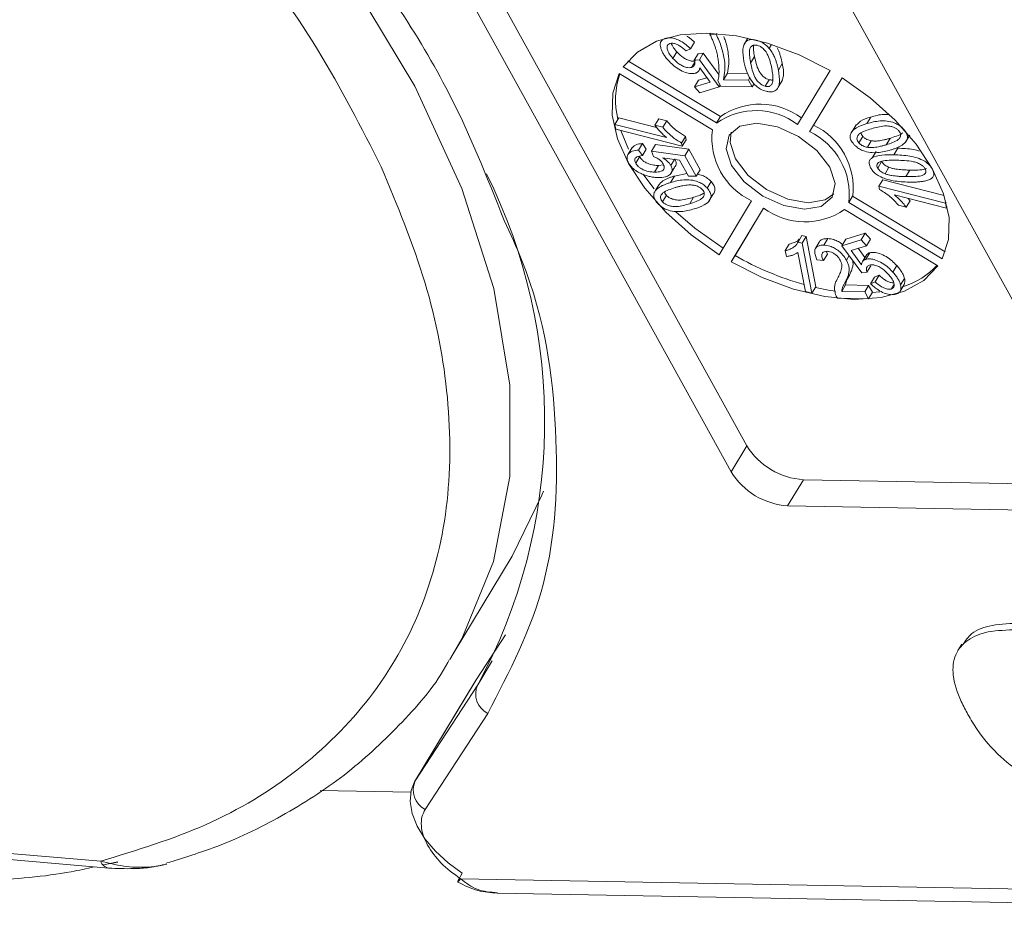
# Model space of a CAD drawing. Header units: millimetres. Extents: x 8853 to 11418, y 45 to 1005.
# Tile 85 of 256: x 9618 to 9636, y 676 to 692. Entities that reach past the tile are written whole.
import ezdxf

# ---------------------------------------------------------------- set-up
doc = ezdxf.new("R2010")
doc.units = ezdxf.units.MM

msp = doc.modelspace()

# ---------------------------------------------------------------- linework, layer by layer
at = {"color": 7, "linetype": 'Continuous', "lineweight": 15}
for p, q in [((9623.506, 698.605), (9631.36, 684.406)), ((9631.069, 683.922), (9623.215, 698.122)), ((9630.268, 697.992), (9638.122, 683.793)), ((9630.682, 692.056), (9630.671, 692.039)), ((9629.844, 691.96), (9629.846, 691.963)), ((9630.386, 691.889), (9630.313, 691.768)), ((9630.671, 692.039), (9630.787, 692.037)), ((9630.795, 692.05), (9630.787, 692.037)), ((9631.377, 691.962), (9631.314, 691.858)), ((9631.533, 691.927), (9631.532, 691.926)), ((9630.059, 691.71), (9629.986, 691.59)), ((9630.313, 691.768), (9630.23, 691.73)), ((9631.307, 691.847), (9631.304, 691.841)), ((9631.774, 691.773), (9631.817, 691.845)), ((9629.152, 691.546), (9630.869, 690.512)), ((9630.39, 691.518), (9630.333, 691.423)), ((9630.454, 691.675), (9630.382, 691.554)), ((9630.382, 691.554), (9630.477, 691.565)), ((9630.454, 691.675), (9630.55, 691.686)), ((9630.55, 691.686), (9630.477, 691.565)), ((9630.477, 691.565), (9630.846, 691.061)), ((9630.55, 691.686), (9630.839, 691.291)), ((9631.428, 691.503), (9631.501, 691.624)), ((9629.064, 691.434), (9630.797, 690.391)), ((9630.465, 691.358), (9630.492, 691.404)), ((9630.675, 691.15), (9630.485, 691.414)), ((9632.016, 691.492), (9631.943, 691.371)), ((9632.299, 690.364), (9632.901, 691.364)), ((9630.719, 690.263), (9628.987, 691.306)), ((9630.461, 691.184), (9630.388, 691.063)), ((9630.388, 691.063), (9630.675, 691.15)), ((9630.461, 691.184), (9630.617, 691.231)), ((9630.878, 691.07), (9630.821, 691.172)), ((9630.924, 691.194), (9630.996, 691.315)), ((9630.924, 691.194), (9631.387, 691.186)), ((9630.996, 691.315), (9631.373, 691.308)), ((9631.415, 691.232), (9631.387, 691.186)), ((9631.387, 691.186), (9631.457, 691.059)), ((9631.699, 691.073), (9631.772, 691.194)), ((9631.945, 691.065), (9632.018, 691.186)), ((9633.124, 691.23), (9632.521, 690.23)), ((9633.124, 691.23), (9632.594, 690.351)), ((9630.488, 690.953), (9630.388, 691.063)), ((9630.846, 691.061), (9630.488, 690.953)), ((9630.865, 691.093), (9630.846, 691.061)), ((9631.457, 691.059), (9630.878, 691.07)), ((9631.492, 691.118), (9631.457, 691.059)), ((9628.98, 690.487), (9628.907, 690.366)), ((9628.98, 690.487), (9629.683, 690.308)), ((9629.725, 690.469), (9629.652, 690.349)), ((9629.725, 690.469), (9629.871, 690.432)), ((9629.871, 690.432), (9629.798, 690.311)), ((9630.869, 690.512), (9630.797, 690.391)), ((9633.658, 690.5), (9633.585, 690.379)), ((9628.925, 690.276), (9628.907, 690.366)), ((9628.907, 690.366), (9629.869, 690.121)), ((9630.16, 689.961), (9628.925, 690.276)), ((9629.798, 690.311), (9629.652, 690.349)), ((9632.594, 690.351), (9632.521, 690.23)), ((9633.387, 690.357), (9633.314, 690.236)), ((9634.268, 690.277), (9634.267, 690.275)), ((9630.221, 690.14), (9630.148, 690.019)), ((9630.16, 689.961), (9630.233, 690.081)), ((9630.221, 690.14), (9630.233, 690.081)), ((9633.437, 690.022), (9633.51, 690.143)), ((9633.594, 689.94), (9633.666, 690.061)), ((9633.942, 689.986), (9634.015, 690.106)), ((9634.311, 690.047), (9634.384, 690.168)), ((9634.328, 690.077), (9634.375, 690.155)), ((9629.229, 689.934), (9629.157, 689.813)), ((9629.421, 690.008), (9629.348, 689.887)), ((9629.348, 689.887), (9629.419, 689.786)), ((9629.492, 689.907), (9629.419, 689.786)), ((9629.421, 690.008), (9629.492, 689.907)), ((9629.66, 689.991), (9629.587, 689.87)), ((9629.628, 689.769), (9629.587, 689.87)), ((9629.587, 689.87), (9630.207, 689.784)), ((9629.66, 689.991), (9630.28, 689.905)), ((9630.16, 689.961), (9630.148, 690.019)), ((9630.28, 689.905), (9630.207, 689.784)), ((9630.28, 689.905), (9630.49, 689.525)), ((9633.758, 689.865), (9633.685, 689.744)), ((9634.16, 689.922), (9634.087, 689.801)), ((9629.369, 689.765), (9629.296, 689.645)), ((9630.109, 689.702), (9629.796, 689.745)), ((9630.016, 689.715), (9629.949, 689.603)), ((9630.273, 689.406), (9630.109, 689.702)), ((9630.207, 689.784), (9630.418, 689.404)), ((9629.72, 689.601), (9629.647, 689.481)), ((9629.72, 689.601), (9629.812, 689.613)), ((9629.942, 689.446), (9630.015, 689.567)), ((9630.49, 689.525), (9630.418, 689.404)), ((9633.786, 689.555), (9633.859, 689.676)), ((9633.922, 689.448), (9633.995, 689.569)), ((9634.311, 689.396), (9634.383, 689.517)), ((9634.802, 689.544), (9634.798, 689.538)), ((9630.013, 689.407), (9629.941, 689.286)), ((9630.013, 689.407), (9630.247, 689.454)), ((9630.418, 689.404), (9630.273, 689.406)), ((9633.808, 689.217), (9633.881, 689.338)), ((9633.881, 689.338), (9635.021, 689.047)), ((9629.73, 689.251), (9629.657, 689.13)), ((9630.697, 689.304), (9630.624, 689.183)), ((9633.808, 689.217), (9635.043, 688.902)), ((9633.808, 689.217), (9633.82, 689.159)), ((9629.865, 689.051), (9629.792, 688.93)), ((9630.298, 688.893), (9630.371, 689.014)), ((9630.654, 688.941), (9630.727, 689.062)), ((9630.845, 687.947), (9631.447, 688.948)), ((9633.249, 688.915), (9633.321, 689.035)), ((9633.321, 689.035), (9635.039, 688.001)), ((9635.061, 688.811), (9634.099, 689.057)), ((9634.389, 688.95), (9634.316, 688.829)), ((9634.354, 688.992), (9634.389, 688.95)), ((9631.669, 688.814), (9631.067, 687.814)), ((9631.669, 688.814), (9631.139, 687.934)), ((9634.904, 687.743), (9633.172, 688.786)), ((9633.249, 688.915), (9634.981, 687.871)), ((9634.17, 688.866), (9634.316, 688.829)), ((9635.056, 688.924), (9635.043, 688.902)), ((9635.043, 688.902), (9635.061, 688.811)), ((9635.077, 688.838), (9635.061, 688.811)), ((9632.381, 688.305), (9632.308, 688.184)), ((9632.381, 688.305), (9632.458, 688.285)), ((9632.385, 688.165), (9632.458, 688.285)), ((9632.458, 688.285), (9632.639, 687.354)), ((9632.858, 688.247), (9632.785, 688.126)), ((9633.195, 688.237), (9633.122, 688.116)), ((9633.122, 688.116), (9633.48, 688.225)), ((9633.195, 688.237), (9633.553, 688.346)), ((9633.553, 688.346), (9633.48, 688.225)), ((9633.48, 688.225), (9633.58, 688.115)), ((9633.553, 688.346), (9633.653, 688.236)), ((9633.653, 688.236), (9633.58, 688.115)), ((9632.143, 688.145), (9632.07, 688.024)), ((9632.385, 688.165), (9632.308, 688.184)), ((9632.385, 688.165), (9632.566, 687.233)), ((9632.702, 688.182), (9632.629, 688.061)), ((9633.491, 687.612), (9633.122, 688.116)), ((9633.58, 688.115), (9633.293, 688.028)), ((9633.424, 688.067), (9633.549, 687.894)), ((9631.067, 687.814), (9631.139, 687.934)), ((9632.07, 688.024), (9632.091, 687.914)), ((9632.446, 687.264), (9632.305, 687.99)), ((9632.781, 687.838), (9632.659, 687.852)), ((9632.854, 687.959), (9632.781, 687.838)), ((9632.836, 688.003), (9632.854, 687.959)), ((9633.256, 687.933), (9633.205, 687.848)), ((9633.293, 688.028), (9633.483, 687.763)), ((9633.577, 687.94), (9633.504, 687.82)), ((9633.639, 687.984), (9633.566, 687.863)), ((9633.659, 687.744), (9633.587, 687.623)), ((9634.139, 687.748), (9634.066, 687.627)), ((9633.26, 687.568), (9633.188, 687.448)), ((9633.587, 687.623), (9633.491, 687.612)), ((9633.728, 687.53), (9633.655, 687.409)), ((9633.728, 687.53), (9633.811, 687.569)), ((9633.811, 687.569), (9633.738, 687.448)), ((9634.282, 687.51), (9634.209, 687.389)), ((9632.639, 687.354), (9632.566, 687.233)), ((9633.118, 687.267), (9633.191, 687.388)), ((9633.191, 687.388), (9633.618, 687.38)), ((9633.618, 687.38), (9633.545, 687.26)), ((9633.618, 687.38), (9633.688, 687.254)), ((9633.655, 687.409), (9633.738, 687.448)), ((9634.087, 687.395), (9634.038, 687.312)), ((9634.203, 687.275), (9634.276, 687.396)), ((9632.566, 687.233), (9632.446, 687.264)), ((9633.615, 687.133), (9633.036, 687.144)), ((9633.118, 687.267), (9633.545, 687.26)), ((9633.545, 687.26), (9633.615, 687.133)), ((9633.688, 687.254), (9633.615, 687.133)), ((9633.683, 687.246), (9633.827, 687.26)), ((9631.36, 684.406), (9631.069, 683.922)), ((9632.407, 683.776), (9632.115, 683.292)), ((9632.407, 683.776), (9638.049, 683.672)), ((9637.758, 683.189), (9632.115, 683.292)), ((9625.909, 680.547), (9627.001, 682.36)), ((9626.333, 680.063), (9626.879, 680.902)), ((9635.348, 680.728), (9635.275, 680.608)), ((9625.909, 680.547), (9625.845, 680.442)), ((9626.631, 680.414), (9626.364, 679.971)), ((9626.322, 680.046), (9625.194, 678.172)), ((9625.205, 678.189), (9626.333, 680.063)), ((9626.333, 680.063), (9626.322, 680.046)), ((9626.364, 679.971), (9625.205, 678.189)), ((9626.549, 679.441), (9625.39, 677.66)), ((9625.194, 678.172), (9625.205, 678.189)), ((9623.441, 678.012), (9625.121, 677.981)), ((9619.369, 676.701), (9617.254, 676.882)), ((9617.399, 676.754), (9619.514, 676.573)), ((9619.685, 676.684), (9619.412, 676.632)), ((9619.418, 676.631), (9619.685, 676.687)), ((9654.916, 675.846), (9626.045, 676.376)), ((9626.728, 676.11), (9655.264, 675.587))]:
    msp.add_line(p, q, dxfattribs=at)
at = {"color": 7, "linetype": 'Continuous', "lineweight": 15, "flags": 128}
for points in [[(9607.947, 705.241), (9610.355, 704.227), (9612.718, 703.022), (9615, 701.645), (9617.166, 700.116), (9619.184, 698.459), (9621.022, 696.698), (9622.653, 694.862), (9624.052, 692.977), (9625.197, 691.072), (9626.072, 689.177), (9626.662, 687.32), (9626.959, 685.53), (9626.958, 683.833), (9626.659, 682.256), (9626.067, 680.823), (9625.909, 680.547)], [(9632.901, 691.364), (9632.328, 691.652), (9631.743, 691.869), (9631.166, 692.005), (9630.618, 692.058), (9630.118, 692.025), (9629.682, 691.906), (9629.327, 691.707), (9629.064, 691.434)], [(9628.987, 691.306), (9628.869, 690.946), (9628.859, 690.539), (9628.958, 690.099), (9629.163, 689.64), (9629.466, 689.181), (9629.857, 688.735), (9630.322, 688.319), (9630.845, 687.947)], [(9634.981, 687.871), (9635.1, 688.231), (9635.109, 688.638), (9635.01, 689.079), (9634.805, 689.537), (9634.502, 689.997), (9634.111, 690.443), (9633.646, 690.859), (9633.124, 691.23)], [(9629.02, 690.251), (9629.031, 690.219), (9629.161, 689.905)], [(9632.895, 689.572), (9632.657, 689.878), (9632.316, 690.141), (9631.925, 690.319), (9631.543, 690.386), (9631.228, 690.332), (9631.028, 690.165), (9630.973, 689.909), (9631.073, 689.605), (9631.311, 689.299), (9631.652, 689.037), (9632.043, 688.858), (9632.425, 688.791), (9632.74, 688.845), (9632.94, 689.013), (9632.995, 689.268), (9632.895, 689.572)], [(9631.07, 690.222), (9631.046, 690.03), (9631.146, 689.726), (9631.384, 689.42), (9631.724, 689.157), (9632.116, 688.979), (9632.498, 688.912), (9632.813, 688.966), (9632.971, 689.077)], [(9629.435, 689.443), (9629.539, 689.301), (9629.641, 689.172)], [(9630.042, 688.746), (9630.394, 688.44), (9630.917, 688.068)], [(9631.067, 687.814), (9631.64, 687.525), (9632.225, 687.309), (9632.802, 687.172), (9633.35, 687.119), (9633.85, 687.153), (9634.286, 687.271), (9634.641, 687.47), (9634.904, 687.743)], [(9632.631, 687.341), (9632.874, 687.293), (9633.004, 687.273)], [(9627.001, 682.36), (9627.553, 683.488), (9627.582, 683.564)], [(9626.078, 676.477), (9625.813, 676.671), (9625.579, 676.887), (9625.385, 677.117), (9625.239, 677.354), (9625.145, 677.587), (9625.108, 677.81), (9625.128, 678.013), (9625.194, 678.172)], [(9626.045, 676.376), (9626.02, 676.343), (9626.002, 676.322), (9625.993, 676.315), (9625.993, 676.322), (9626.002, 676.343), (9626.02, 676.377), (9626.046, 676.422), (9626.078, 676.477)]]:
    msp.add_lwpolyline(points, dxfattribs=at)
at = {"color": 7, "linetype": 'Continuous', "lineweight": 15}
for centre, radius, start, end in [((9630.423, 690.813), 1.501, 161.1824, 193.5852), ((9631.529, 689.337), 1.283, 53.1088, 124.7894), ((9631.602, 689.458), 1.283, 53.1088, 124.7894), ((9631.994, 690.109), 1.284, 173.1116, 244.7812), ((9631.974, 689.069), 1.284, 353.1116, 64.7812), ((9632.047, 689.189), 1.284, 353.1116, 64.7812), ((9617.338, 684.867), 10.268, 331.5212, 26.5122), ((9632.439, 689.84), 1.283, 233.1088, 304.7894), ((9633.908, 692.71), 5.52, 239.8975, 254.3684), ((9633.817, 688.755), 1.468, 287.7903, 316.9125), ((9632.491, 685.101), 1.328, 211.5519, 266.3409), ((9632.2, 684.617), 1.328, 211.5519, 266.3409), ((9626.731, 679.802), 0.404, 155.3305, 243.2899), ((9625.572, 678.021), 0.404, 155.3305, 243.2899), ((9619.55, 676.76), 0.19, 198.0524, 260.2168)]:
    msp.add_arc(centre, radius, start, end, dxfattribs=at)
for points, knots in [([(9606.566, 704.452), (9607.487, 704.111), (9609.364, 703.416), (9612.17, 701.999), (9614.921, 700.31), (9617.512, 698.366), (9619.845, 696.244), (9621.831, 694.022), (9623.453, 691.781), (9624.205, 690.305), (9624.575, 689.58)], [0, 0, 0, 0, 0.1198431, 0.2439998, 0.3712085, 0.5, 0.6287915, 0.7560002, 0.8801569, 1, 1, 1, 1]), ([(9613.993, 702.597), (9615.134, 701.874), (9617.577, 700.325), (9620.862, 697.473), (9623.707, 694.314), (9625.782, 691.288), (9626.531, 689.401), (9626.857, 688.581)], [0, 0, 0, 0, 0.190079, 0.407052, 0.624026, 0.836613, 1, 1, 1, 1]), ([(9629.759, 691.789), (9629.756, 691.804), (9629.749, 691.834), (9629.752, 691.872), (9629.764, 691.904), (9629.783, 691.928), (9629.809, 691.947), (9629.832, 691.956), (9629.844, 691.96)], [0, 0, 0, 0, 0.191156, 0.386745, 0.532242, 0.682074, 0.838678, 1, 1, 1, 1]), ([(9629.844, 691.96), (9629.876, 691.966), (9629.933, 691.977), (9630.037, 691.953), (9630.136, 691.908), (9630.231, 691.845), (9630.286, 691.793), (9630.313, 691.768)], [0, 0, 0, 0, 0.231033, 0.410099, 0.588276, 0.79967, 1, 1, 1, 1]), ([(9630.23, 691.73), (9630.191, 691.764), (9630.135, 691.813), (9630.047, 691.856), (9629.985, 691.873), (9629.949, 691.869), (9629.932, 691.866), (9629.93, 691.865)], [0, 0, 0, 0, 0.432044, 0.616827, 0.802741, 0.978102, 1, 1, 1, 1]), ([(9630.242, 692.003), (9630.263, 691.99), (9630.316, 691.957), (9630.36, 691.915), (9630.386, 691.889)], [0, 0, 0, 0, 0.3891598, 1, 1, 1, 1]), ([(9630.779, 691.771), (9630.772, 691.793), (9630.758, 691.837), (9630.733, 691.903), (9630.704, 691.971), (9630.682, 692.016), (9630.671, 692.039)], [0, 0, 0, 0, 0.248944, 0.498319, 0.748967, 1, 1, 1, 1]), ([(9630.787, 692.037), (9630.807, 691.995), (9630.847, 691.913), (9630.888, 691.791), (9630.922, 691.671), (9630.947, 691.529), (9630.958, 691.365), (9630.935, 691.251), (9630.924, 691.194)], [0, 0, 0, 0, 0.136074, 0.273442, 0.409391, 0.546051, 0.771031, 1, 1, 1, 1]), ([(9630.931, 691.994), (9630.941, 691.966), (9630.966, 691.898), (9630.994, 691.792), (9631.02, 691.65), (9631.031, 691.486), (9631.008, 691.372), (9630.996, 691.315)], [0, 0, 0, 0, 0.112165, 0.27829, 0.445286, 0.720205, 1, 1, 1, 1]), ([(9631.305, 691.534), (9631.292, 691.612), (9631.274, 691.726), (9631.302, 691.855), (9631.352, 691.918), (9631.427, 691.941), (9631.487, 691.937), (9631.523, 691.928), (9631.532, 691.926)], [0, 0, 0, 0, 0.39843, 0.578555, 0.76032, 0.861216, 0.962169, 1, 1, 1, 1]), ([(9631.532, 691.926), (9631.549, 691.921), (9631.582, 691.912), (9631.632, 691.889), (9631.679, 691.861), (9631.717, 691.831), (9631.749, 691.801), (9631.765, 691.782), (9631.774, 691.773)], [0, 0, 0, 0, 0.18305, 0.371765, 0.546827, 0.72894, 0.863493, 1, 1, 1, 1]), ([(9629.902, 691.551), (9629.893, 691.56), (9629.876, 691.58), (9629.851, 691.611), (9629.829, 691.641), (9629.803, 691.681), (9629.776, 691.731), (9629.765, 691.769), (9629.759, 691.789)], [0, 0, 0, 0, 0.127963, 0.256223, 0.384243, 0.512773, 0.753539, 1, 1, 1, 1]), ([(9629.93, 691.865), (9629.915, 691.857), (9629.885, 691.843), (9629.873, 691.794), (9629.887, 691.727), (9629.93, 691.654), (9629.971, 691.607), (9629.986, 691.59)], [0, 0, 0, 0, 0.177382, 0.334007, 0.546686, 0.828047, 1, 1, 1, 1]), ([(9629.959, 691.869), (9629.96, 691.865), (9629.965, 691.831), (9630.004, 691.775), (9630.044, 691.728), (9630.059, 691.71)], [0, 0, 0, 0, 0.097872, 0.6578, 1, 1, 1, 1]), ([(9630.059, 691.71), (9630.099, 691.67), (9630.157, 691.612), (9630.258, 691.558), (9630.329, 691.536), (9630.378, 691.537), (9630.4, 691.542), (9630.406, 691.544)], [0, 0, 0, 0, 0.404133, 0.590474, 0.778216, 0.938326, 1, 1, 1, 1]), ([(9630.821, 691.172), (9630.828, 691.206), (9630.842, 691.274), (9630.842, 691.378), (9630.838, 691.478), (9630.825, 691.573), (9630.807, 691.671), (9630.788, 691.738), (9630.779, 691.771)], [0, 0, 0, 0, 0.187474, 0.376649, 0.531429, 0.686592, 0.843059, 1, 1, 1, 1]), ([(9631.428, 691.503), (9631.422, 691.542), (9631.408, 691.619), (9631.402, 691.72), (9631.419, 691.791), (9631.455, 691.825), (9631.494, 691.839), (9631.528, 691.837), (9631.547, 691.833), (9631.551, 691.832)], [0, 0, 0, 0, 0.26335, 0.527085, 0.70469, 0.820189, 0.900798, 0.982045, 1, 1, 1, 1]), ([(9631.501, 691.624), (9631.494, 691.663), (9631.48, 691.734), (9631.481, 691.801), (9631.481, 691.832)], [0, 0, 0, 0, 0.545778, 1, 1, 1, 1]), ([(9631.551, 691.832), (9631.567, 691.827), (9631.6, 691.816), (9631.654, 691.779), (9631.708, 691.722), (9631.759, 691.633), (9631.794, 691.524), (9631.811, 691.444), (9631.82, 691.403)], [0, 0, 0, 0, 0.082024, 0.164464, 0.290629, 0.457261, 0.726613, 1, 1, 1, 1]), ([(9631.774, 691.773), (9631.793, 691.747), (9631.833, 691.695), (9631.868, 691.621), (9631.895, 691.554), (9631.915, 691.492), (9631.931, 691.432), (9631.939, 691.391), (9631.943, 691.371)], [0, 0, 0, 0, 0.189976, 0.385585, 0.537948, 0.690959, 0.845359, 1, 1, 1, 1]), ([(9631.919, 691.783), (9631.927, 691.767), (9631.947, 691.731), (9631.968, 691.675), (9631.988, 691.613), (9632.004, 691.553), (9632.012, 691.512), (9632.016, 691.492)], [0, 0, 0, 0, 0.155143, 0.364651, 0.57505, 0.78736, 1, 1, 1, 1]), ([(9630.402, 691.314), (9630.375, 691.309), (9630.322, 691.3), (9630.211, 691.328), (9630.094, 691.384), (9629.986, 691.464), (9629.929, 691.523), (9629.902, 691.551)], [0, 0, 0, 0, 0.177529, 0.354598, 0.576747, 0.802574, 1, 1, 1, 1]), ([(9629.986, 691.59), (9630.026, 691.55), (9630.084, 691.491), (9630.185, 691.437), (9630.257, 691.415), (9630.305, 691.416), (9630.327, 691.422), (9630.333, 691.423)], [0, 0, 0, 0, 0.404133, 0.590474, 0.778216, 0.938326, 1, 1, 1, 1]), ([(9630.333, 691.423), (9630.342, 691.427), (9630.36, 691.434), (9630.378, 691.451), (9630.389, 691.473), (9630.393, 691.497), (9630.391, 691.524), (9630.385, 691.544), (9630.382, 691.554)], [0, 0, 0, 0, 0.172016, 0.35027, 0.50136, 0.657066, 0.825975, 1, 1, 1, 1]), ([(9631.716, 690.979), (9631.682, 690.99), (9631.614, 691.012), (9631.521, 691.08), (9631.428, 691.186), (9631.347, 691.344), (9631.32, 691.466), (9631.305, 691.534)], [0, 0, 0, 0, 0.130102, 0.251339, 0.3866, 0.653267, 1, 1, 1, 1]), ([(9631.772, 691.194), (9631.756, 691.199), (9631.723, 691.21), (9631.67, 691.246), (9631.619, 691.298), (9631.565, 691.384), (9631.529, 691.494), (9631.511, 691.58), (9631.501, 691.624)], [0, 0, 0, 0, 0.081501, 0.16341, 0.28555, 0.424413, 0.709181, 1, 1, 1, 1]), ([(9630.485, 691.414), (9630.483, 691.407), (9630.481, 691.393), (9630.473, 691.37), (9630.458, 691.347), (9630.438, 691.329), (9630.418, 691.32), (9630.407, 691.316), (9630.402, 691.314)], [0, 0, 0, 0, 0.155778, 0.312452, 0.546133, 0.787059, 0.893146, 1, 1, 1, 1]), ([(9631.699, 691.073), (9631.683, 691.078), (9631.65, 691.089), (9631.597, 691.126), (9631.546, 691.177), (9631.492, 691.263), (9631.456, 691.374), (9631.438, 691.459), (9631.428, 691.503)], [0, 0, 0, 0, 0.0815005, 0.1634104, 0.2855499, 0.4244132, 0.7091809, 1, 1, 1, 1]), ([(9631.943, 691.371), (9631.956, 691.293), (9631.975, 691.18), (9631.946, 691.05), (9631.896, 690.987), (9631.822, 690.965), (9631.763, 690.968), (9631.727, 690.977), (9631.716, 690.979)], [0, 0, 0, 0, 0.397793, 0.578801, 0.761678, 0.860551, 0.959511, 1, 1, 1, 1]), ([(9631.82, 691.403), (9631.823, 691.383), (9631.831, 691.344), (9631.838, 691.29), (9631.842, 691.239), (9631.842, 691.192), (9631.838, 691.146), (9631.825, 691.119), (9631.819, 691.106)], [0, 0, 0, 0, 0.183296, 0.366739, 0.522449, 0.67858, 0.837782, 1, 1, 1, 1]), ([(9632.016, 691.492), (9632.031, 691.413), (9632.052, 691.303), (9632.024, 691.212), (9632.016, 691.186)], [0, 0, 0, 0, 0.717385, 1, 1, 1, 1]), ([(9631.841, 691.191), (9631.839, 691.19), (9631.831, 691.188), (9631.815, 691.188), (9631.794, 691.189), (9631.78, 691.192), (9631.772, 691.194)], [0, 0, 0, 0, 0.123502, 0.411037, 0.701524, 1, 1, 1, 1]), ([(9631.819, 691.106), (9631.814, 691.099), (9631.803, 691.085), (9631.782, 691.074), (9631.761, 691.068), (9631.742, 691.067), (9631.722, 691.068), (9631.707, 691.071), (9631.699, 691.073)], [0, 0, 0, 0, 0.233486, 0.474398, 0.601204, 0.732029, 0.864197, 1, 1, 1, 1]), ([(9629.871, 690.432), (9629.902, 690.397), (9629.961, 690.329), (9630.078, 690.228), (9630.169, 690.172), (9630.221, 690.14)], [0, 0, 0, 0, 0.326474, 0.61543, 1, 1, 1, 1]), ([(9633.392, 690.354), (9633.415, 690.378), (9633.48, 690.448), (9633.588, 690.48), (9633.658, 690.5)], [0, 0, 0, 0, 0.358879, 1, 1, 1, 1]), ([(9633.585, 690.379), (9633.663, 690.401), (9633.777, 690.432), (9633.958, 690.431), (9634.082, 690.404), (9634.182, 690.353), (9634.235, 690.309), (9634.26, 690.283), (9634.267, 690.275)], [0, 0, 0, 0, 0.398487, 0.580423, 0.764447, 0.863754, 0.963105, 1, 1, 1, 1]), ([(9633.658, 690.5), (9633.735, 690.524), (9633.834, 690.554), (9633.958, 690.549), (9633.986, 690.548)], [0, 0, 0, 0, 0.774831, 1, 1, 1, 1]), ([(9629.652, 690.349), (9629.66, 690.338), (9629.674, 690.318), (9629.7, 690.288), (9629.726, 690.258), (9629.761, 690.22), (9629.807, 690.173), (9629.849, 690.138), (9629.869, 690.121)], [0, 0, 0, 0, 0.127794, 0.25608, 0.383876, 0.511854, 0.754509, 1, 1, 1, 1]), ([(9630.148, 690.019), (9630.117, 690.037), (9630.054, 690.073), (9629.968, 690.14), (9629.886, 690.212), (9629.832, 690.271), (9629.804, 690.304), (9629.798, 690.311)], [0, 0, 0, 0, 0.225798, 0.458384, 0.695809, 0.938062, 1, 1, 1, 1]), ([(9633.344, 689.995), (9633.324, 690.021), (9633.283, 690.072), (9633.268, 690.15), (9633.299, 690.234), (9633.401, 690.319), (9633.518, 690.357), (9633.585, 690.379)], [0, 0, 0, 0, 0.126146, 0.248685, 0.381789, 0.644448, 1, 1, 1, 1]), ([(9633.437, 690.022), (9633.427, 690.034), (9633.407, 690.06), (9633.397, 690.104), (9633.408, 690.151), (9633.458, 690.204), (9633.552, 690.246), (9633.631, 690.272), (9633.67, 690.285)], [0, 0, 0, 0, 0.081496, 0.163467, 0.284617, 0.447025, 0.72114, 1, 1, 1, 1]), ([(9633.67, 690.285), (9633.709, 690.296), (9633.786, 690.318), (9633.897, 690.338), (9633.998, 690.337), (9634.073, 690.316), (9634.129, 690.289), (9634.16, 690.265), (9634.174, 690.25), (9634.176, 690.248)], [0, 0, 0, 0, 0.2632099, 0.5269064, 0.7028949, 0.8221496, 0.9023964, 0.9833774, 1, 1, 1, 1]), ([(9634.176, 690.248), (9634.186, 690.235), (9634.206, 690.209), (9634.215, 690.165), (9634.205, 690.121), (9634.157, 690.069), (9634.064, 690.026), (9633.983, 689.999), (9633.942, 689.986)], [0, 0, 0, 0, 0.082176, 0.164779, 0.286551, 0.426628, 0.71036, 1, 1, 1, 1]), ([(9634.267, 690.275), (9634.278, 690.262), (9634.301, 690.235), (9634.324, 690.195), (9634.337, 690.156), (9634.339, 690.124), (9634.335, 690.098), (9634.33, 690.084), (9634.328, 690.077)], [0, 0, 0, 0, 0.190309, 0.38662, 0.562308, 0.745207, 0.871859, 1, 1, 1, 1]), ([(9633.51, 690.143), (9633.5, 690.155), (9633.482, 690.176), (9633.479, 690.197), (9633.477, 690.205)], [0, 0, 0, 0, 0.605977, 1, 1, 1, 1]), ([(9633.666, 690.061), (9633.654, 690.064), (9633.627, 690.069), (9633.593, 690.082), (9633.565, 690.097), (9633.545, 690.111), (9633.526, 690.126), (9633.515, 690.137), (9633.51, 690.143)], [0, 0, 0, 0, 0.2341362, 0.4762097, 0.6064755, 0.7403199, 0.8684674, 1, 1, 1, 1]), ([(9634.015, 690.106), (9633.996, 690.101), (9633.957, 690.09), (9633.901, 690.076), (9633.845, 690.065), (9633.79, 690.058), (9633.732, 690.054), (9633.688, 690.059), (9633.666, 690.061)], [0, 0, 0, 0, 0.183286, 0.366712, 0.522381, 0.678491, 0.837651, 1, 1, 1, 1]), ([(9634.244, 690.209), (9634.243, 690.208), (9634.219, 690.178), (9634.135, 690.148), (9634.055, 690.12), (9634.015, 690.106)], [0, 0, 0, 0, 0.024351, 0.50715, 1, 1, 1, 1]), ([(9634.328, 690.077), (9634.317, 690.059), (9634.295, 690.021), (9634.244, 689.984), (9634.191, 689.954), (9634.14, 689.93), (9634.085, 689.909), (9634.047, 689.897), (9634.027, 689.891)], [0, 0, 0, 0, 0.192003, 0.389705, 0.541013, 0.692984, 0.846361, 1, 1, 1, 1]), ([(9629.166, 689.648), (9629.152, 689.679), (9629.125, 689.738), (9629.147, 689.811), (9629.209, 689.865), (9629.286, 689.883), (9629.339, 689.887), (9629.348, 689.887)], [0, 0, 0, 0, 0.222912, 0.429114, 0.647214, 0.937531, 1, 1, 1, 1]), ([(9629.231, 689.933), (9629.246, 689.949), (9629.283, 689.989), (9629.359, 690.004), (9629.412, 690.007), (9629.421, 690.008)], [0, 0, 0, 0, 0.351894, 0.885237, 1, 1, 1, 1]), ([(9634.027, 689.891), (9633.949, 689.87), (9633.835, 689.839), (9633.654, 689.839), (9633.53, 689.866), (9633.429, 689.918), (9633.376, 689.961), (9633.351, 689.988), (9633.344, 689.995)], [0, 0, 0, 0, 0.397993, 0.580197, 0.764282, 0.864607, 0.964958, 1, 1, 1, 1]), ([(9633.594, 689.94), (9633.581, 689.943), (9633.554, 689.949), (9633.52, 689.962), (9633.492, 689.976), (9633.472, 689.99), (9633.453, 690.005), (9633.443, 690.016), (9633.437, 690.022)], [0, 0, 0, 0, 0.234136, 0.47621, 0.606476, 0.74032, 0.868467, 1, 1, 1, 1]), ([(9633.942, 689.986), (9633.923, 689.98), (9633.884, 689.969), (9633.828, 689.955), (9633.772, 689.944), (9633.717, 689.937), (9633.659, 689.933), (9633.616, 689.938), (9633.594, 689.94)], [0, 0, 0, 0, 0.183286, 0.366712, 0.522381, 0.678491, 0.837651, 1, 1, 1, 1]), ([(9634.16, 689.922), (9634.255, 689.92), (9634.383, 689.917), (9634.522, 689.881), (9634.557, 689.871)], [0, 0, 0, 0, 0.748611, 1, 1, 1, 1]), ([(9629.419, 689.786), (9629.383, 689.781), (9629.331, 689.773), (9629.287, 689.74), (9629.276, 689.708), (9629.281, 689.675), (9629.292, 689.653), (9629.296, 689.645)], [0, 0, 0, 0, 0.406374, 0.592589, 0.744614, 0.896945, 1, 1, 1, 1]), ([(9629.369, 689.765), (9629.382, 689.745), (9629.405, 689.711), (9629.463, 689.667), (9629.538, 689.63), (9629.629, 689.606), (9629.69, 689.603), (9629.72, 689.601)], [0, 0, 0, 0, 0.188744, 0.324822, 0.492508, 0.758011, 1, 1, 1, 1]), ([(9629.804, 689.633), (9629.798, 689.643), (9629.786, 689.662), (9629.764, 689.689), (9629.738, 689.711), (9629.709, 689.731), (9629.672, 689.752), (9629.643, 689.763), (9629.628, 689.769)], [0, 0, 0, 0, 0.169274, 0.343337, 0.470122, 0.601323, 0.797642, 1, 1, 1, 1]), ([(9629.796, 689.745), (9629.806, 689.739), (9629.826, 689.727), (9629.857, 689.704), (9629.89, 689.677), (9629.917, 689.649), (9629.937, 689.624), (9629.945, 689.61), (9629.949, 689.603)], [0, 0, 0, 0, 0.155622, 0.312048, 0.522865, 0.739991, 0.868899, 1, 1, 1, 1]), ([(9630.022, 689.724), (9630.031, 689.703), (9630.051, 689.659), (9630.045, 689.604), (9630.022, 689.58), (9630.011, 689.569)], [0, 0, 0, 0, 0.335434, 0.712863, 1, 1, 1, 1]), ([(9633.655, 689.559), (9633.643, 689.586), (9633.62, 689.64), (9633.634, 689.706), (9633.708, 689.767), (9633.863, 689.801), (9634.012, 689.801), (9634.087, 689.801)], [0, 0, 0, 0, 0.132467, 0.259515, 0.367846, 0.679603, 1, 1, 1, 1]), ([(9633.786, 689.555), (9633.78, 689.568), (9633.768, 689.594), (9633.775, 689.631), (9633.804, 689.664), (9633.878, 689.692), (9633.996, 689.701), (9634.093, 689.7), (9634.143, 689.7)], [0, 0, 0, 0, 0.085224, 0.171206, 0.283222, 0.43306, 0.713823, 1, 1, 1, 1]), ([(9634.087, 689.801), (9634.183, 689.797), (9634.322, 689.792), (9634.517, 689.747), (9634.641, 689.696), (9634.731, 689.629), (9634.775, 689.578), (9634.793, 689.547), (9634.798, 689.538)], [0, 0, 0, 0, 0.397293, 0.573404, 0.751661, 0.853128, 0.954558, 1, 1, 1, 1]), ([(9634.143, 689.7), (9634.19, 689.699), (9634.29, 689.695), (9634.417, 689.683), (9634.526, 689.652), (9634.591, 689.618), (9634.642, 689.579), (9634.659, 689.553), (9634.668, 689.54)], [0, 0, 0, 0, 0.2717375, 0.5716425, 0.702765, 0.8346115, 0.9137322, 1, 1, 1, 1]), ([(9624.575, 689.58), (9624.871, 688.861), (9625.475, 687.397), (9625.872, 685.263), (9625.858, 683.212), (9625.371, 681.332), (9624.434, 679.691), (9623.079, 678.354), (9621.403, 677.322), (9620.039, 676.906), (9619.369, 676.701)], [0, 0, 0, 0, 0.1198431, 0.2439998, 0.3712085, 0.5, 0.6287915, 0.7560002, 0.8801569, 1, 1, 1, 1]), ([(9629.414, 689.445), (9629.394, 689.454), (9629.353, 689.472), (9629.301, 689.504), (9629.256, 689.538), (9629.22, 689.572), (9629.189, 689.609), (9629.173, 689.635), (9629.166, 689.648)], [0, 0, 0, 0, 0.1932488, 0.3908984, 0.5355885, 0.684711, 0.8399549, 1, 1, 1, 1]), ([(9629.296, 689.645), (9629.309, 689.625), (9629.332, 689.59), (9629.39, 689.546), (9629.465, 689.509), (9629.556, 689.485), (9629.618, 689.482), (9629.647, 689.481)], [0, 0, 0, 0, 0.188744, 0.324822, 0.492508, 0.758011, 1, 1, 1, 1]), ([(9629.647, 689.481), (9629.69, 689.482), (9629.751, 689.484), (9629.808, 689.515), (9629.828, 689.548), (9629.825, 689.59), (9629.811, 689.619), (9629.804, 689.633)], [0, 0, 0, 0, 0.3839625, 0.5476128, 0.7130219, 0.8550956, 1, 1, 1, 1]), ([(9629.949, 689.603), (9629.959, 689.583), (9629.979, 689.538), (9629.969, 689.475), (9629.925, 689.423), (9629.84, 689.383), (9629.759, 689.381), (9629.712, 689.379)], [0, 0, 0, 0, 0.142548, 0.302942, 0.503054, 0.708879, 1, 1, 1, 1]), ([(9634.367, 689.295), (9634.271, 689.299), (9634.132, 689.304), (9633.942, 689.348), (9633.827, 689.395), (9633.739, 689.453), (9633.686, 689.508), (9633.664, 689.544), (9633.655, 689.559)], [0, 0, 0, 0, 0.396817, 0.575976, 0.724424, 0.827652, 0.931402, 1, 1, 1, 1]), ([(9633.922, 689.448), (9633.896, 689.461), (9633.855, 689.48), (9633.811, 689.519), (9633.794, 689.542), (9633.787, 689.554), (9633.786, 689.555)], [0, 0, 0, 0, 0.472419, 0.721549, 0.970751, 1, 1, 1, 1]), ([(9633.995, 689.569), (9633.968, 689.581), (9633.928, 689.601), (9633.884, 689.639), (9633.867, 689.663), (9633.859, 689.675), (9633.859, 689.676)], [0, 0, 0, 0, 0.472419, 0.721549, 0.970751, 1, 1, 1, 1]), ([(9634.383, 689.517), (9634.36, 689.518), (9634.313, 689.519), (9634.245, 689.523), (9634.182, 689.529), (9634.122, 689.537), (9634.059, 689.548), (9634.016, 689.562), (9633.995, 689.569)], [0, 0, 0, 0, 0.190496, 0.381118, 0.533543, 0.686347, 0.8418, 1, 1, 1, 1]), ([(9634.668, 689.54), (9634.673, 689.527), (9634.685, 689.502), (9634.677, 689.465), (9634.649, 689.432), (9634.576, 689.405), (9634.459, 689.396), (9634.361, 689.396), (9634.311, 689.396)], [0, 0, 0, 0, 0.0834403, 0.1674573, 0.2901796, 0.424177, 0.7091941, 1, 1, 1, 1]), ([(9634.693, 689.546), (9634.685, 689.542), (9634.641, 689.522), (9634.531, 689.518), (9634.433, 689.517), (9634.383, 689.517)], [0, 0, 0, 0, 0.101922, 0.546447, 1, 1, 1, 1]), ([(9634.798, 689.538), (9634.805, 689.523), (9634.82, 689.495), (9634.828, 689.456), (9634.826, 689.424), (9634.817, 689.4), (9634.804, 689.379), (9634.793, 689.368), (9634.787, 689.363)], [0, 0, 0, 0, 0.203225, 0.41287, 0.56979, 0.731801, 0.864927, 1, 1, 1, 1]), ([(9629.712, 689.379), (9629.7, 689.38), (9629.676, 689.38), (9629.639, 689.383), (9629.602, 689.389), (9629.552, 689.398), (9629.489, 689.414), (9629.439, 689.434), (9629.414, 689.445)], [0, 0, 0, 0, 0.127378, 0.254999, 0.382438, 0.510406, 0.752427, 1, 1, 1, 1]), ([(9629.732, 689.25), (9629.738, 689.258), (9629.754, 689.284), (9629.796, 689.314), (9629.848, 689.344), (9629.9, 689.368), (9629.955, 689.389), (9629.994, 689.401), (9630.013, 689.407)], [0, 0, 0, 0, 0.096684, 0.31457, 0.484501, 0.655182, 0.827443, 1, 1, 1, 1]), ([(9629.941, 689.286), (9630.019, 689.308), (9630.134, 689.339), (9630.316, 689.338), (9630.441, 689.311), (9630.542, 689.258), (9630.594, 689.215), (9630.618, 689.189), (9630.624, 689.183)], [0, 0, 0, 0, 0.397933, 0.582332, 0.768605, 0.868643, 0.968479, 1, 1, 1, 1]), ([(9630.44, 689.441), (9630.472, 689.435), (9630.53, 689.425), (9630.615, 689.378), (9630.666, 689.336), (9630.691, 689.31), (9630.697, 689.304)], [0, 0, 0, 0, 0.347002, 0.629311, 0.911046, 1, 1, 1, 1]), ([(9634.311, 689.396), (9634.287, 689.397), (9634.24, 689.398), (9634.173, 689.402), (9634.109, 689.408), (9634.049, 689.416), (9633.987, 689.427), (9633.943, 689.441), (9633.922, 689.448)], [0, 0, 0, 0, 0.190496, 0.381118, 0.533543, 0.686347, 0.8418, 1, 1, 1, 1]), ([(9634.787, 689.363), (9634.765, 689.351), (9634.72, 689.327), (9634.644, 689.31), (9634.571, 689.301), (9634.505, 689.296), (9634.437, 689.294), (9634.39, 689.295), (9634.367, 689.295)], [0, 0, 0, 0, 0.203404, 0.412578, 0.558423, 0.704766, 0.852269, 1, 1, 1, 1]), ([(9629.64, 689.101), (9629.651, 689.119), (9629.673, 689.155), (9629.723, 689.193), (9629.776, 689.223), (9629.827, 689.247), (9629.883, 689.268), (9629.921, 689.28), (9629.941, 689.286)], [0, 0, 0, 0, 0.18979, 0.385218, 0.537634, 0.690722, 0.845228, 1, 1, 1, 1]), ([(9629.792, 688.93), (9629.783, 688.942), (9629.763, 688.966), (9629.753, 689.009), (9629.762, 689.055), (9629.81, 689.108), (9629.904, 689.152), (9629.985, 689.178), (9630.026, 689.192)], [0, 0, 0, 0, 0.078202, 0.156814, 0.274428, 0.428483, 0.711398, 1, 1, 1, 1]), ([(9630.026, 689.192), (9630.045, 689.197), (9630.084, 689.209), (9630.14, 689.223), (9630.196, 689.233), (9630.251, 689.241), (9630.309, 689.245), (9630.352, 689.24), (9630.374, 689.237)], [0, 0, 0, 0, 0.183286, 0.366712, 0.522381, 0.678491, 0.837651, 1, 1, 1, 1]), ([(9630.531, 689.156), (9630.541, 689.143), (9630.561, 689.118), (9630.571, 689.074), (9630.561, 689.027), (9630.511, 688.975), (9630.418, 688.932), (9630.338, 688.906), (9630.298, 688.893)], [0, 0, 0, 0, 0.081148, 0.162775, 0.281887, 0.440431, 0.71766, 1, 1, 1, 1]), ([(9630.374, 689.237), (9630.396, 689.232), (9630.434, 689.224), (9630.486, 689.196), (9630.515, 689.172), (9630.529, 689.158), (9630.531, 689.156)], [0, 0, 0, 0, 0.393428, 0.66797, 0.943111, 1, 1, 1, 1]), ([(9630.624, 689.183), (9630.645, 689.156), (9630.686, 689.104), (9630.7, 689.024), (9630.666, 688.94), (9630.562, 688.857), (9630.448, 688.82), (9630.383, 688.798)], [0, 0, 0, 0, 0.129663, 0.25238, 0.389931, 0.65822, 1, 1, 1, 1]), ([(9630.697, 689.304), (9630.718, 689.277), (9630.759, 689.224), (9630.771, 689.146), (9630.757, 689.092), (9630.73, 689.071), (9630.723, 689.065)], [0, 0, 0, 0, 0.291427, 0.567244, 0.876401, 1, 1, 1, 1]), ([(9633.82, 689.159), (9633.882, 689.12), (9634.007, 689.041), (9634.114, 688.933), (9634.164, 688.873), (9634.17, 688.866)], [0, 0, 0, 0, 0.458957, 0.935465, 1, 1, 1, 1]), ([(9629.701, 688.902), (9629.69, 688.915), (9629.667, 688.942), (9629.644, 688.983), (9629.631, 689.022), (9629.629, 689.053), (9629.633, 689.08), (9629.638, 689.094), (9629.64, 689.101)], [0, 0, 0, 0, 0.190309, 0.38662, 0.562308, 0.745207, 0.871859, 1, 1, 1, 1]), ([(9629.865, 689.051), (9629.855, 689.063), (9629.838, 689.083), (9629.834, 689.103), (9629.833, 689.111)], [0, 0, 0, 0, 0.601102, 1, 1, 1, 1]), ([(9630.371, 689.014), (9630.332, 689.003), (9630.255, 688.981), (9630.144, 688.96), (9630.042, 688.962), (9629.967, 688.983), (9629.912, 689.009), (9629.881, 689.034), (9629.867, 689.048), (9629.865, 689.051)], [0, 0, 0, 0, 0.263277, 0.527047, 0.704761, 0.823099, 0.903112, 0.983865, 1, 1, 1, 1]), ([(9630.564, 689.094), (9630.54, 689.08), (9630.482, 689.047), (9630.412, 689.026), (9630.371, 689.014)], [0, 0, 0, 0, 0.415128, 1, 1, 1, 1]), ([(9634.316, 688.829), (9634.3, 688.849), (9634.269, 688.89), (9634.2, 688.968), (9634.139, 689.021), (9634.099, 689.057)], [0, 0, 0, 0, 0.256175, 0.51219, 1, 1, 1, 1]), ([(9630.383, 688.798), (9630.305, 688.777), (9630.191, 688.746), (9630.01, 688.746), (9629.887, 688.773), (9629.786, 688.825), (9629.733, 688.868), (9629.708, 688.895), (9629.701, 688.902)], [0, 0, 0, 0, 0.398455, 0.580367, 0.764167, 0.863829, 0.96352, 1, 1, 1, 1]), ([(9630.298, 688.893), (9630.259, 688.882), (9630.182, 688.86), (9630.071, 688.84), (9629.97, 688.841), (9629.894, 688.862), (9629.839, 688.889), (9629.808, 688.913), (9629.794, 688.927), (9629.792, 688.93)], [0, 0, 0, 0, 0.263277, 0.527047, 0.704761, 0.823099, 0.903112, 0.983865, 1, 1, 1, 1]), ([(9626.857, 688.581), (9626.971, 688.333), (9627.587, 686.99), (9627.9, 684.674), (9627.772, 681.787), (9626.954, 680.218), (9626.549, 679.441)], [0, 0, 0, 0, 0.0707178, 0.3825797, 0.6944416, 1, 1, 1, 1]), ([(9632.143, 688.145), (9632.177, 688.154), (9632.242, 688.173), (9632.306, 688.206), (9632.326, 688.234), (9632.33, 688.241)], [0, 0, 0, 0, 0.465794, 0.874943, 1, 1, 1, 1]), ([(9632.704, 688.181), (9632.705, 688.184), (9632.711, 688.207), (9632.75, 688.232), (9632.807, 688.246), (9632.846, 688.247), (9632.858, 688.247)], [0, 0, 0, 0, 0.058699, 0.457129, 0.826432, 1, 1, 1, 1]), ([(9632.858, 688.247), (9632.896, 688.243), (9632.96, 688.238), (9633.058, 688.192), (9633.113, 688.158), (9633.135, 688.137), (9633.135, 688.137)], [0, 0, 0, 0, 0.408435, 0.703875, 0.998019, 1, 1, 1, 1]), ([(9632.308, 688.184), (9632.298, 688.166), (9632.278, 688.129), (9632.227, 688.087), (9632.166, 688.051), (9632.11, 688.033), (9632.077, 688.025), (9632.07, 688.024)], [0, 0, 0, 0, 0.226143, 0.459037, 0.694977, 0.935558, 1, 1, 1, 1]), ([(9632.659, 687.852), (9632.637, 687.907), (9632.606, 687.987), (9632.629, 688.072), (9632.676, 688.112), (9632.735, 688.125), (9632.773, 688.126), (9632.785, 688.126)], [0, 0, 0, 0, 0.392892, 0.572783, 0.753614, 0.921225, 1, 1, 1, 1]), ([(9632.785, 688.126), (9632.823, 688.122), (9632.887, 688.116), (9632.986, 688.072), (9633.069, 688.015), (9633.149, 687.939), (9633.185, 687.88), (9633.205, 687.848)], [0, 0, 0, 0, 0.231592, 0.399113, 0.5659, 0.765762, 1, 1, 1, 1]), ([(9632.091, 687.914), (9632.102, 687.915), (9632.124, 687.918), (9632.154, 687.925), (9632.183, 687.932), (9632.219, 687.944), (9632.263, 687.961), (9632.291, 687.98), (9632.305, 687.99)], [0, 0, 0, 0, 0.127798, 0.256107, 0.383903, 0.511894, 0.754532, 1, 1, 1, 1]), ([(9632.846, 688.012), (9632.826, 688.011), (9632.791, 688.009), (9632.76, 687.984), (9632.747, 687.952), (9632.75, 687.902), (9632.77, 687.862), (9632.781, 687.838)], [0, 0, 0, 0, 0.209928, 0.370242, 0.529862, 0.716294, 1, 1, 1, 1]), ([(9633.09, 687.849), (9633.073, 687.875), (9633.045, 687.918), (9632.983, 687.967), (9632.928, 687.997), (9632.881, 688.01), (9632.855, 688.011), (9632.846, 688.012)], [0, 0, 0, 0, 0.326003, 0.538357, 0.716388, 0.895146, 1, 1, 1, 1]), ([(9633.483, 687.763), (9633.485, 687.77), (9633.487, 687.785), (9633.496, 687.807), (9633.51, 687.831), (9633.53, 687.848), (9633.55, 687.858), (9633.561, 687.861), (9633.566, 687.863)], [0, 0, 0, 0, 0.157952, 0.316856, 0.544695, 0.779396, 0.889257, 1, 1, 1, 1]), ([(9633.566, 687.863), (9633.593, 687.868), (9633.646, 687.878), (9633.755, 687.85), (9633.871, 687.795), (9633.981, 687.716), (9634.038, 687.656), (9634.066, 687.627)], [0, 0, 0, 0, 0.1776741, 0.352669, 0.5716803, 0.7946425, 1, 1, 1, 1]), ([(9633.577, 687.94), (9633.58, 687.943), (9633.587, 687.956), (9633.603, 687.968), (9633.623, 687.979), (9633.633, 687.982), (9633.639, 687.984)], [0, 0, 0, 0, 0.170945, 0.598307, 0.798351, 1, 1, 1, 1]), ([(9633.639, 687.984), (9633.666, 687.989), (9633.719, 687.998), (9633.828, 687.971), (9633.944, 687.916), (9634.053, 687.837), (9634.111, 687.777), (9634.139, 687.748)], [0, 0, 0, 0, 0.177674, 0.352669, 0.57168, 0.794642, 1, 1, 1, 1]), ([(9633.041, 687.507), (9633.056, 687.537), (9633.086, 687.597), (9633.12, 687.687), (9633.125, 687.773), (9633.099, 687.829), (9633.09, 687.849)], [0, 0, 0, 0, 0.2983772, 0.5970962, 0.8531687, 1, 1, 1, 1]), ([(9633.205, 687.848), (9633.215, 687.828), (9633.236, 687.786), (9633.255, 687.718), (9633.258, 687.647), (9633.244, 687.576), (9633.218, 687.51), (9633.198, 687.468), (9633.188, 687.448)], [0, 0, 0, 0, 0.131944, 0.266787, 0.446934, 0.632145, 0.81578, 1, 1, 1, 1]), ([(9633.324, 687.84), (9633.327, 687.816), (9633.332, 687.766), (9633.316, 687.697), (9633.291, 687.631), (9633.271, 687.589), (9633.26, 687.568)], [0, 0, 0, 0, 0.230554, 0.488226, 0.743707, 1, 1, 1, 1]), ([(9633.635, 687.754), (9633.618, 687.746), (9633.586, 687.73), (9633.573, 687.683), (9633.579, 687.646), (9633.586, 687.626), (9633.587, 687.623)], [0, 0, 0, 0, 0.349762, 0.652672, 0.962091, 1, 1, 1, 1]), ([(9633.982, 687.588), (9633.949, 687.621), (9633.897, 687.674), (9633.806, 687.73), (9633.731, 687.758), (9633.672, 687.763), (9633.645, 687.757), (9633.635, 687.754)], [0, 0, 0, 0, 0.338842, 0.53301, 0.728333, 0.898026, 1, 1, 1, 1]), ([(9634.139, 687.748), (9634.148, 687.738), (9634.165, 687.718), (9634.19, 687.688), (9634.212, 687.657), (9634.238, 687.617), (9634.265, 687.567), (9634.276, 687.529), (9634.282, 687.51)], [0, 0, 0, 0, 0.127976, 0.256265, 0.384294, 0.512916, 0.753586, 1, 1, 1, 1]), ([(9632.999, 687.23), (9632.996, 687.245), (9632.988, 687.275), (9632.985, 687.316), (9632.986, 687.354), (9632.992, 687.4), (9633.01, 687.451), (9633.031, 687.489), (9633.041, 687.507)], [0, 0, 0, 0, 0.138221, 0.277395, 0.402216, 0.527815, 0.762777, 1, 1, 1, 1]), ([(9633.26, 687.568), (9633.252, 687.554), (9633.241, 687.532), (9633.225, 687.502), (9633.211, 687.474), (9633.195, 687.438), (9633.192, 687.405), (9633.191, 687.388)], [0, 0, 0, 0, 0.259965, 0.389946, 0.519942, 0.758178, 1, 1, 1, 1]), ([(9633.811, 687.569), (9633.849, 687.535), (9633.904, 687.486), (9633.991, 687.444), (9634.046, 687.427), (9634.073, 687.43), (9634.083, 687.431)], [0, 0, 0, 0, 0.467724, 0.674846, 0.882719, 1, 1, 1, 1]), ([(9634.038, 687.312), (9634.051, 687.318), (9634.079, 687.331), (9634.094, 687.373), (9634.087, 687.435), (9634.048, 687.511), (9634.003, 687.563), (9633.982, 687.588)], [0, 0, 0, 0, 0.150705, 0.302187, 0.50178, 0.762512, 1, 1, 1, 1]), ([(9634.066, 687.627), (9634.075, 687.617), (9634.093, 687.597), (9634.117, 687.567), (9634.139, 687.536), (9634.165, 687.496), (9634.192, 687.446), (9634.204, 687.408), (9634.209, 687.389)], [0, 0, 0, 0, 0.127976, 0.256265, 0.384294, 0.512916, 0.753586, 1, 1, 1, 1]), ([(9634.282, 687.51), (9634.285, 687.495), (9634.292, 687.464), (9634.289, 687.426), (9634.28, 687.405), (9634.276, 687.396)], [0, 0, 0, 0, 0.360762, 0.729889, 1, 1, 1, 1]), ([(9633.188, 687.448), (9633.18, 687.433), (9633.168, 687.411), (9633.152, 687.381), (9633.138, 687.353), (9633.122, 687.317), (9633.119, 687.284), (9633.118, 687.267)], [0, 0, 0, 0, 0.259965, 0.389946, 0.519942, 0.758178, 1, 1, 1, 1]), ([(9634.124, 687.217), (9634.092, 687.211), (9634.035, 687.2), (9633.925, 687.226), (9633.819, 687.276), (9633.726, 687.342), (9633.676, 687.389), (9633.655, 687.409)], [0, 0, 0, 0, 0.231218, 0.408045, 0.624904, 0.840008, 1, 1, 1, 1]), ([(9633.738, 687.448), (9633.776, 687.414), (9633.831, 687.366), (9633.918, 687.323), (9633.981, 687.305), (9634.019, 687.308), (9634.036, 687.312), (9634.038, 687.312)], [0, 0, 0, 0, 0.4214198, 0.6080374, 0.7953315, 0.9757572, 1, 1, 1, 1]), ([(9634.209, 687.389), (9634.213, 687.374), (9634.219, 687.343), (9634.216, 687.305), (9634.204, 687.274), (9634.186, 687.25), (9634.159, 687.23), (9634.136, 687.222), (9634.124, 687.217)], [0, 0, 0, 0, 0.191156, 0.386745, 0.532242, 0.682074, 0.838678, 1, 1, 1, 1]), ([(9633.036, 687.144), (9633.034, 687.147), (9633.03, 687.155), (9633.024, 687.165), (9633.019, 687.176), (9633.012, 687.191), (9633.005, 687.209), (9633.001, 687.223), (9632.999, 687.23)], [0, 0, 0, 0, 0.1251332, 0.2502946, 0.3754491, 0.5007794, 0.7498085, 1, 1, 1, 1]), ([(9635.365, 680.717), (9635.414, 680.791), (9635.529, 680.964), (9635.915, 681.099), (9636.258, 681.108), (9636.44, 681.114)], [0, 0, 0, 0, 0.262587, 0.608884, 1, 1, 1, 1]), ([(9635.461, 679.419), (9635.418, 679.501), (9635.287, 679.749), (9635.157, 680.142), (9635.201, 680.543), (9635.436, 680.822), (9635.838, 680.98), (9636.184, 680.988), (9636.367, 680.993)], [0, 0, 0, 0, 0.096763, 0.291773, 0.464613, 0.63772, 0.807851, 1, 1, 1, 1]), ([(9620.593, 676.668), (9620.907, 676.765), (9621.697, 677.008), (9622.826, 677.568), (9623.992, 678.33), (9624.987, 679.278), (9625.609, 679.99), (9625.827, 680.42), (9625.835, 680.436)], [0, 0, 0, 0, 0.1370553, 0.3445585, 0.5549884, 0.7697626, 0.9911182, 1, 1, 1, 1]), ([(9638.162, 677.825), (9638.067, 677.829), (9637.732, 677.842), (9637.179, 677.955), (9636.544, 678.255), (9636.019, 678.651), (9635.672, 679.061), (9635.515, 679.328), (9635.461, 679.419)], [0, 0, 0, 0, 0.0972635, 0.3419838, 0.5130447, 0.6843019, 0.8923804, 1, 1, 1, 1]), ([(9625.39, 677.66), (9625.367, 677.615), (9625.32, 677.526), (9625.312, 677.362), (9625.343, 677.185), (9625.404, 677.06), (9625.434, 676.998)], [0, 0, 0, 0, 0.249887, 0.499995, 0.749887, 1, 1, 1, 1]), ([(9614.31, 676.4), (9614.744, 676.365), (9615.753, 676.283), (9617.258, 676.327), (9618.475, 676.426), (9619.106, 676.564), (9619.248, 676.596)], [0, 0, 0, 0, 0.247319, 0.574773, 0.90487, 1, 1, 1, 1]), ([(9619.369, 676.701), (9619.509, 676.666), (9619.789, 676.596), (9620.172, 676.581), (9620.446, 676.607), (9620.56, 676.642), (9620.597, 676.654)], [0, 0, 0, 0, 0.357968, 0.714831, 0.906302, 1, 1, 1, 1]), ([(9619.517, 676.572), (9619.669, 676.566), (9619.9, 676.556), (9620.282, 676.579), (9620.488, 676.625), (9620.597, 676.649)], [0, 0, 0, 0, 0.47254, 0.721704, 1, 1, 1, 1]), ([(9626.045, 676.376), (9626.145, 676.3), (9626.347, 676.145), (9626.601, 676.126), (9626.729, 676.116)], [0, 0, 0, 0, 0.493606, 1, 1, 1, 1]), ([(9625.993, 676.315), (9626.116, 676.253), (9626.347, 676.135), (9626.606, 676.118), (9626.727, 676.11)], [0, 0, 0, 0, 0.529898, 1, 1, 1, 1])]:
    msp.add_open_spline(points, degree=3, knots=knots, dxfattribs=at)
msp.add_open_spline([(9625.434, 676.998), (9625.51, 676.884), (9625.66, 676.656), (9625.917, 676.469), (9626.045, 676.376)], degree=3, dxfattribs=at)

doc.saveas('drawing.dxf')
